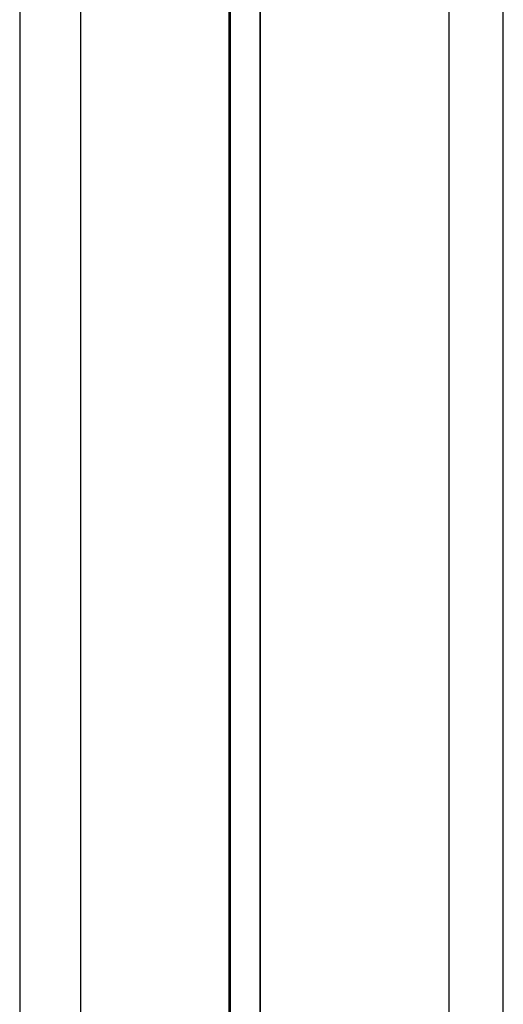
# Model space of a CAD drawing. Header units: millimetres. Extents: x -88 to 88, y -12 to 103.
# Tile 78 of 256: x -88.26 to -84.83, y 20.47 to 27.46. Entities that reach past the tile are written whole.
import ezdxf

# ---------------------------------------------------------------- set-up
doc = ezdxf.new("R2010")
doc.units = ezdxf.units.MM
doc.layers.add('BOTTOM', color=7, linetype='Continuous', true_color=0x7d26cd)
doc.layers.add('TOP', color=7, linetype='Continuous', true_color=0xc80000)

msp = doc.modelspace()

# ---------------------------------------------------------------- linework, layer by layer
at = {"layer": 'BOTTOM', "color": 9, "true_color": 0xc0c0c0}
for points in [[(-86.5505, 96.3043), (-86.5505, 6.0959)], [(-86.5505, 6.0959), (-86.5505, 96.3043)], [(-86.5505, 6.0959), (-86.5505, 96.3043)]]:
    msp.add_lwpolyline(points, dxfattribs=at)
at = {"layer": 'TOP', "color": 254, "true_color": 0xcad1ee}
for points in [[(-86.7715, 6.0959), (-86.7715, 96.3043)], [(-86.761, 6.0959), (-86.761, 96.3043)], [(-85.2138, 92.7322), (-85.2138, 6.1345)], [(-84.8268, 6.5215), (-84.8268, 91.522)], [(-88.2575, 55.9431), (-88.2575, 6.0889)], [(-87.8235, 6.5229), (-87.8235, 55.9431)]]:
    msp.add_lwpolyline(points, dxfattribs=at)
at = {"layer": 'TOP', "color": 254, "true_color": 0xcad1ee, "extrusion": (1, 0, 0)}
msp.add_lwpolyline([(6.0959, -11.5), (96.3043, -11.5)], dxfattribs=at)
at = {"layer": 'TOP', "color": 254, "true_color": 0xcad1ee, "extrusion": (0.999999, -0.001241, -4.41597e-05)}
msp.add_lwpolyline([(55.4605, 12.1457), (6.7877, 10.4137)], dxfattribs=at)
at = {"layer": 'TOP', "color": 254, "true_color": 0xcad1ee, "extrusion": (0.999999, -0.001241, -4.41721e-05)}
msp.add_lwpolyline([(6.752, 11.4165), (55.4248, 13.1485)], dxfattribs=at)
at = {"layer": 'TOP', "color": 254, "true_color": 0xcad1ee, "extrusion": (0.999999, -0.001242, -4.41936e-05)}
msp.add_lwpolyline([(55.409, 13.591), (6.7362, 11.859)], dxfattribs=at)

doc.saveas('drawing.dxf')
